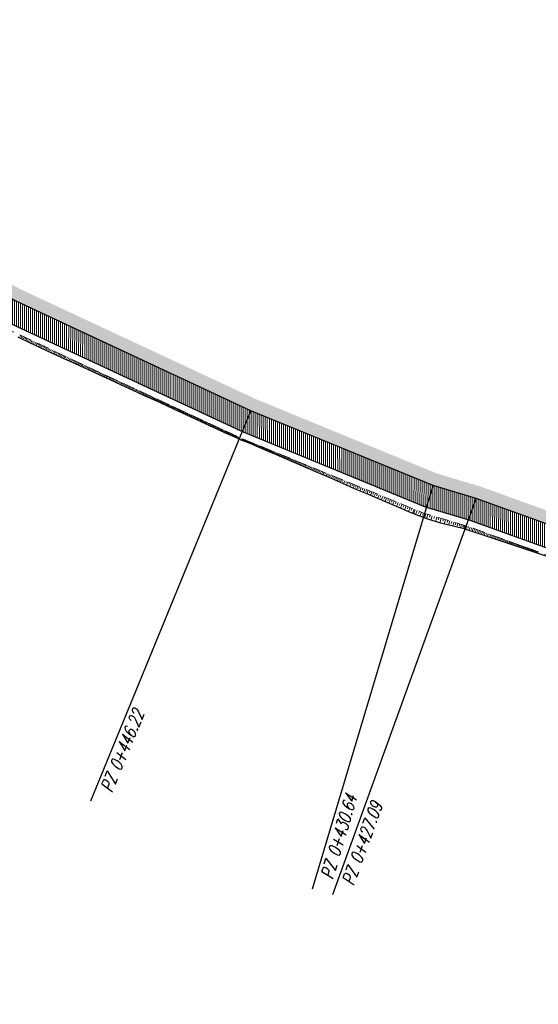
# Model space of a CAD drawing. Header units: metres. Extents: x 8431043 to 8456388, y 5766167 to 5771876.
# Tile 10 of 31: x 8434048 to 8434089, y 5770264 to 5770342. Entities that reach past the tile are written whole.
import ezdxf

# ---------------------------------------------------------------- set-up
doc = ezdxf.new("R2010")
doc.units = ezdxf.units.M
for name, pattern in [('4011', [6, 4, -2]), ('ACAD_ISO03W100', [30, 12, -18]), ('ACAD_ISO10W100', [18, 12, -3, 0, -3]), ('CIĄGŁA', [0])]:
    doc.linetypes.add(name, pattern=pattern)
for name, color, linetype in [('C-DROGI-SYTUACJA', 7, 'Continuous'), ('C-DROGI-SYTUACJA-ETYKIETY', 1, 'Continuous'), ('DRO_Podzespół', 7, 'Continuous'), ('S-5_opis_pkt_geometrycznych', 20, 'Continuous')]:
    doc.layers.add(name, color=color, linetype=linetype)
doc.layers.add('hatch zdi chodniki', color=7, linetype='Continuous', lineweight=0, true_color=0x8345ba)
for name, color, linetype, lineweight in [('kreskowanie skarp', 250, 'Continuous', 15), ('linia', 7, 'CIĄGŁA', 20), ('WYMIARY', 253, 'Continuous', 13), ('Zalacznik_3_Rowy DW837|Zalacznik_3_Rowy DW837|zdi pobocze', 250, '4011', 18), ('zdi_obrzeze chodnikowe 8x30', 6, 'Continuous', 30)]:
    doc.layers.add(name, color=color, linetype=linetype, lineweight=lineweight)
doc.styles.add('! rom po 1.8mm', font='romans.shx', dxfattribs={"width": 0.75, "oblique": 15})
doc.styles.add('ISOCP', font='geniso.shx')
doc.styles.add('własny_500', font='isocp.shx', dxfattribs={"width": 0.9, "height": 1.2})
doc.dimstyles.new('kopia własny 500', dxfattribs={"dimtxt": 1.2, "dimasz": 0.8, "dimexe": 0.1795, "dimexo": 0.0625, "dimgap": 0.09, "dimtad": 3, "dimdec": 1, "dimzin": 0, "dimdsep": 46, "dimtxsty": 'własny_500', "dimblk": 'ARCHTICK', "dimcen": 0.09, "dimaunit": 2, "dimadec": 4, "dimazin": 0, "dimtfac": 1, "dimtdec": 1, "dimtofl": 0, "dimtmove": 2, "dimatfit": 3, "dimldrblk": 'ARCHTICK', "dimfxl": 1, "dimtolj": 1, "dimtzin": 0, "dimarcsym": 0})

# ---------------------------------------------------------------- blocks, each defined once
blk = doc.blocks.new('_ARCHTICK')
at = {"color": 0, "linetype": 'ByBlock', "const_width": 0.15}
blk.add_lwpolyline([(-0.5, -0.5), (0.5, 0.5)], dxfattribs=at)
blk = doc.blocks.new('*D75')
at = {"layer": 'Defpoints', "color": 0, "transparency": 16777216}
for p in [(8434749.828, 5771876.32), (8434750.943, 5771875.576), (8432377.706, 5768319.94)]:
    blk.add_point(p, dxfattribs=at)
at = {"layer": 'WYMIARY', "color": 0, "lineweight": -2, "transparency": 16777216}
blk.add_line((8432378.821, 5768319.196), (8434750.943, 5771875.576), dxfattribs=at)
at = {"layer": 'WYMIARY', "color": 0, "lineweight": -2, "transparency": 16777216, "xscale": 0.75, "yscale": 0.75, "zscale": 0.75}
for p, rotation in [((8434750.943, 5771875.576), 56.29653123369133), ((8432378.821, 5768319.196), 236.2965312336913)]:
    blk.add_blockref('_ARCHTICK', p, dxfattribs=dict(at, rotation=rotation))
at = {"layer": 'WYMIARY', "color": 0, "transparency": 16777216, "insert": (8433564.287, 5770097.783), "char_height": 1.25, "attachment_point": 5, "rotation": 56.29653, "style": 'ISOCP'}
blk.add_mtext('\\A1;4274.9', dxfattribs=at)
blk = doc.blocks.new('*U80')
at = {"layer": 'C-DROGI-SYTUACJA', "color": 1, "linetype": 'ACAD_ISO10W100', "lineweight": 13, "ltscale": 0.3}
for p, q in [((8434066.478, 5770310.954), (8434047.859, 5770319.647)), ((8434080.886, 5770305.036), (8434066.478, 5770310.954)), ((8434084.287, 5770304.02), (8434080.886, 5770305.036)), ((8434102.578, 5770297.403), (8434084.287, 5770304.02))]:
    blk.add_line(p, q, dxfattribs=at)
at = {"layer": 'C-DROGI-SYTUACJA', "color": 253, "linetype": 'ACAD_ISO03W100', "lineweight": 13, "ltscale": 0.1}
for p, q in [((8434066.478, 5770310.954), (8434066.478, 5770310.954)), ((8434066.478, 5770310.954), (8434066.478, 5770310.954)), ((8434080.886, 5770305.036), (8434080.886, 5770305.036)), ((8434080.886, 5770305.036), (8434080.886, 5770305.036)), ((8434084.287, 5770304.02), (8434084.287, 5770304.02)), ((8434084.287, 5770304.02), (8434084.287, 5770304.02))]:
    blk.add_line(p, q, dxfattribs=at)
blk = doc.blocks.new('*U82')
at = {"layer": 'S-5_opis_pkt_geometrycznych', "color": 20, "linetype": 'Continuous', "lineweight": -3}
for p, q in [((8434053.81, 5770280.112), (8434066.478, 5770310.954)), ((8434071.356, 5770273.144), (8434080.886, 5770305.036)), ((8434072.952, 5770272.688), (8434084.287, 5770304.02))]:
    blk.add_line(p, q, dxfattribs=at)
at = {"layer": 'S-5_opis_pkt_geometrycznych', "color": 20, "linetype": 'Continuous', "lineweight": -3, "char_height": 1, "attachment_point": 3, "style": '! rom po 1.8mm'}
for s, insert, rotation in [('{\\C256;PZ 0+446.22}', (8434057.15, 5770287.421), 67.67012), ('{\\C256;PZ 0+430.64}', (8434073.938, 5770280.694), 73.36298), ('{\\C256;PZ 0+427.09}', (8434075.97, 5770280.111), 70.11248)]:
    blk.add_mtext(s, dxfattribs=dict(at, insert=insert, rotation=rotation))
blk = doc.blocks.new('sdd')
at = {"layer": 'C-DROGI-SYTUACJA', "color": 7, "linetype": 'Continuous', "lineweight": -3}
blk.add_blockref('*U80', (0, 0), dxfattribs=at)
at = {"layer": 'C-DROGI-SYTUACJA-ETYKIETY', "color": 4, "linetype": 'Continuous', "lineweight": 35}
blk.add_blockref('*U82', (0, 0), dxfattribs=at)

msp = doc.modelspace()

# ---------------------------------------------------------------- hatches: boundary and pattern name
at = {"layer": 'hatch zdi chodniki', "lineweight": 13, "transparency": 33554687}
h = msp.add_hatch(dxfattribs=at)
h.set_pattern_fill('DOTS', color=3, scale=0.13, style=0)
h.paths.add_polyline_path([(8434291.477, 5770237.592), (8434289.272, 5770237.22), (8434294.219, 5770235.709), (8434304.064, 5770232.504), (8434352.975, 5770216.485), (8434351.386, 5770218.057), (8434304.375, 5770233.454), (8434294.52, 5770236.663)])
h.paths.add_polyline_path([(8434266.018, 5770244.733), (8434265.639, 5770244.676), (8434266.015, 5770244.554)])
h.paths.add_polyline_path([(8434267.85, 5770245.01), (8434266.018, 5770244.733), (8434266.015, 5770244.554), (8434270.421, 5770243.126), (8434280.902, 5770239.775), (8434284.092, 5770238.801), (8434282.471, 5770240.342), (8434281.2, 5770240.73), (8434270.728, 5770244.077)])
h.paths.add_polyline_path([(8434149.083, 5770283.339), (8434146.907, 5770283.089), (8434157.392, 5770279.145), (8434183.652, 5770271.152), (8434226.176, 5770257.466), (8434259.239, 5770246.75), (8434257.644, 5770248.318), (8434226.484, 5770258.418), (8434183.951, 5770272.107), (8434157.714, 5770280.092)])
h.paths.add_polyline_path([(8434094.662, 5770300.267), (8434093.121, 5770301.888), (8434084.6, 5770304.97), (8434081.22, 5770305.98), (8434077.409, 5770307.545), (8434076.937, 5770306.658), (8434080.886, 5770305.036), (8434084.287, 5770304.02)])
h.paths.add_polyline_path([(8434101.584, 5770298.826), (8434099.363, 5770298.566), (8434102.578, 5770297.403), (8434143.622, 5770284.325), (8434142.025, 5770285.883), (8434102.9, 5770298.35)])
h.paths.add_polyline_path([(8434011.442, 5770340.526), (8434009.246, 5770340.649), (8434010.908, 5770339.677), (8434013.388, 5770338.368), (8434047.859, 5770319.647), (8434066.478, 5770310.954), (8434076.937, 5770306.658), (8434077.409, 5770307.545), (8434066.88, 5770311.87), (8434048.31, 5770320.54), (8434013.86, 5770339.25)])
h.paths.add_polyline_path([(8433893.006, 5770405.515), (8433891.889, 5770405.573), (8433905.229, 5770398.018), (8433905.33, 5770397.958), (8433905.528, 5770398.422), (8433905.48, 5770398.45)])
h.paths.add_polyline_path([(8433748.793, 5770512.117), (8433746.759, 5770513.046), (8433749.963, 5770509.073), (8433750.804, 5770508.222), (8433762.888, 5770493.325), (8433772.314, 5770482.022), (8433776.22, 5770478.9), (8433763.66, 5770493.96), (8433751.55, 5770508.89), (8433750.71, 5770509.74)])
h.paths.add_polyline_path([(8433722.133, 5770543.576), (8433721.656, 5770545.761), (8433699.12, 5770573.7), (8433684.56, 5770591.47), (8433678.06, 5770600.19), (8433665.01, 5770615.39), (8433650.72, 5770633.02), (8433646.54, 5770638.47), (8433641.4, 5770644.56), (8433638.24, 5770647.86), (8433633.92, 5770651.89), (8433628.93, 5770655.99), (8433625.45, 5770658.54), (8433620.64, 5770661.61), (8433615.52, 5770664.21), (8433611.16, 5770665.93), (8433605.98, 5770667.46), (8433600.42, 5770668.54), (8433595.22, 5770669.19), (8433591.69, 5770669.45), (8433588.3, 5770669.58), (8433585.73, 5770669.59), (8433584.66, 5770669.57), (8433578.02, 5770669.4), (8433570.07, 5770668.93), (8433535.02, 5770665.16), (8433485.31, 5770659.82), (8433471.71, 5770658.26), (8433462.94, 5770656.9), (8433452.67, 5770654.68), (8433445.44, 5770652.68), (8433437.08, 5770649.89), (8433430.89, 5770647.48), (8433422.58, 5770643.75), (8433415.28, 5770639.99), (8433407.52, 5770635.43), (8433399.86, 5770630.32), (8433394.21, 5770626.11), (8433389.06, 5770621.91), (8433384.92, 5770618.26), (8433379.84, 5770613.41), (8433375.1, 5770608.47), (8433369.83, 5770602.43), (8433366.47, 5770598.28), (8433360.39, 5770590.39), (8433330.15, 5770550.58), (8433325.4, 5770544.43), (8433322.62, 5770541.08), (8433319.22, 5770537.42), (8433315.34, 5770533.91), (8433311.49, 5770531.11), (8433308.5, 5770529.35), (8433305.18, 5770527.75), (8433300.92, 5770526.19), (8433296.07, 5770525.01), (8433292.33, 5770524.5), (8433289.92, 5770524.35), (8433287.56, 5770524.33), (8433283.49, 5770524.61), (8433278.75, 5770525.44), (8433274.38, 5770526.72), (8433271.03, 5770528.06), (8433267.26, 5770529.98), (8433263.73, 5770532.25), (8433259.5, 5770535.71), (8433256.42, 5770538.88), (8433255.372, 5770540.221), (8433254.831, 5770539.289), (8433255.665, 5770538.222), (8433258.823, 5770534.972), (8433263.141, 5770531.44), (8433266.761, 5770529.112), (8433270.617, 5770527.148), (8433274.053, 5770525.774), (8433278.523, 5770524.465), (8433283.369, 5770523.616), (8433287.53, 5770523.33), (8433289.955, 5770523.35), (8433292.429, 5770523.504), (8433296.256, 5770524.026), (8433301.211, 5770525.232), (8433305.57, 5770526.828), (8433308.972, 5770528.467), (8433312.039, 5770530.273), (8433315.971, 5770533.133), (8433319.923, 5770536.708), (8433323.372, 5770540.42), (8433326.181, 5770543.805), (8433330.944, 5770549.972), (8433361.184, 5770589.782), (8433367.255, 5770597.66), (8433370.596, 5770601.786), (8433375.838, 5770607.795), (8433380.546, 5770612.702), (8433385.596, 5770617.523), (8433389.707, 5770621.147), (8433394.825, 5770625.321), (8433400.437, 5770629.503), (8433408.051, 5770634.582), (8433415.763, 5770639.114), (8433423.014, 5770642.849), (8433431.276, 5770646.557), (8433437.42, 5770648.949), (8433445.732, 5770651.723), (8433452.909, 5770653.709), (8433463.122, 5770655.916), (8433471.844, 5770657.269), (8433485.42, 5770658.826), (8433535.127, 5770664.166), (8433570.153, 5770667.933), (8433577.874, 5770668.39), (8433592.619, 5770665.234), (8433598.335, 5770664.537), (8433606.412, 5770662.749), (8433611.111, 5770661.077), (8433616.22, 5770658.705), (8433620.647, 5770656.174), (8433628.138, 5770651.177), (8433630.683, 5770649.391), (8433643.107, 5770640.987), (8433645.761, 5770637.843), (8433649.935, 5770632.401), (8433664.242, 5770614.749), (8433677.279, 5770599.565), (8433683.772, 5770590.854), (8433698.344, 5770573.069)])
h.paths.add_polyline_path([(8433727.509, 5770538.504), (8433725.475, 5770539.433), (8433743.033, 5770517.666), (8433742.555, 5770519.85)])
h.paths.add_polyline_path([(8433804.671, 5770453.717), (8433807.358, 5770451.327), (8433816.902, 5770444.971), (8433867.591, 5770417.645), (8433884.716, 5770409.271), (8433884.037, 5770410.16), (8433867.82, 5770418.09), (8433817.16, 5770445.4)])
h.paths.add_polyline_path([(8434386.872, 5770204.269), (8434387.262, 5770205.19), (8434380.028, 5770208.307), (8434373.3, 5770210.88), (8434361.004, 5770214.907), (8434358.792, 5770214.579), (8434372.966, 5770209.937), (8434379.651, 5770207.381)])
h.paths.add_polyline_path([(8433975.043, 5770359.953), (8433974.8, 5770359.516), (8433982.782, 5770355.08), (8434001.014, 5770345.462), (8434003.204, 5770344.181), (8434001.72, 5770345.655), (8433983.02, 5770355.52)])
at = {"layer": 'hatch zdi chodniki', "lineweight": 5}
h = msp.add_hatch(dxfattribs=at)
h.set_pattern_fill('ANSI31', color=256, scale=0.05, angle=45, style=0)
h.paths.add_polyline_path([(8434009.246, 5770340.649), (8434008.373, 5770338.994), (8434008.559, 5770338.881), (8434012.539, 5770336.781), (8434047.048, 5770318.039), (8434065.755, 5770309.305), (8434076.086, 5770305.062), (8434076.937, 5770306.658), (8434066.478, 5770310.954), (8434047.859, 5770319.647), (8434013.388, 5770338.368), (8434010.908, 5770339.677)])
h.paths.add_polyline_path([(8433974.8, 5770359.516), (8433973.926, 5770357.943), (8433981.925, 5770353.497), (8434001.557, 5770343.14), (8434002.388, 5770342.635), (8434003.204, 5770344.181), (8434001.014, 5770345.462), (8433982.782, 5770355.08)])
h = msp.add_hatch(dxfattribs=at)
h.set_pattern_fill('ANSI31', color=256, scale=0.05, angle=45, style=0)
h.paths.add_polyline_path([(8434265.639, 5770244.676), (8434265.084, 5770242.963), (8434265.975, 5770242.674), (8434266.015, 5770244.554)])
h.paths.add_polyline_path([(8434146.907, 5770283.089), (8434146.36, 5770281.372), (8434156.812, 5770277.439), (8434183.114, 5770269.435), (8434225.623, 5770255.754), (8434258.684, 5770245.038), (8434259.239, 5770246.75), (8434226.176, 5770257.466), (8434183.652, 5770271.152), (8434157.392, 5770279.145)])
h.paths.add_polyline_path([(8434099.363, 5770298.566), (8434098.751, 5770296.873), (8434101.998, 5770295.699), (8434143.031, 5770282.624), (8434143.077, 5770282.607), (8434143.622, 5770284.325), (8434102.578, 5770297.403)])
h.paths.add_polyline_path([(8434094.049, 5770298.574), (8434094.662, 5770300.267), (8434084.287, 5770304.02), (8434080.886, 5770305.036), (8434076.937, 5770306.658), (8434076.086, 5770305.062), (8434080.285, 5770303.337), (8434083.722, 5770302.31)])

# ---------------------------------------------------------------- linework, layer by layer
at = {"layer": 'C-DROGI-SYTUACJA', "color": 1, "linetype": 'ACAD_ISO10W100', "lineweight": 13, "ltscale": 0.3}
for p, q in [((8434066.478, 5770310.954), (8434047.859, 5770319.647)), ((8434080.886, 5770305.036), (8434066.478, 5770310.954)), ((8434084.287, 5770304.02), (8434080.886, 5770305.036)), ((8434102.578, 5770297.403), (8434084.287, 5770304.02))]:
    msp.add_line(p, q, dxfattribs=at)
at = {"layer": 'C-DROGI-SYTUACJA', "color": 253, "linetype": 'ACAD_ISO03W100', "lineweight": 13, "ltscale": 0.1}
for p, q in [((8434066.478, 5770310.954), (8434066.478, 5770310.954)), ((8434066.478, 5770310.954), (8434066.478, 5770310.954)), ((8434080.886, 5770305.036), (8434080.886, 5770305.036)), ((8434080.886, 5770305.036), (8434080.886, 5770305.036)), ((8434084.287, 5770304.02), (8434084.287, 5770304.02)), ((8434084.287, 5770304.02), (8434084.287, 5770304.02))]:
    msp.add_line(p, q, dxfattribs=at)
at = {"layer": 'DRO_Podzespół'}
msp.add_lwpolyline([(8434089.898, 5770299.441), (8434088.948, 5770299.755), (8434087.999, 5770300.07), (8434087.049, 5770300.384), (8434086.099, 5770300.699), (8434085.15, 5770301.013), (8434084.2, 5770301.328), (8434083.456, 5770301.575), (8434083.409, 5770301.595), (8434083.383, 5770301.606), (8434083.445, 5770301.583), (8434082.471, 5770301.817), (8434081.501, 5770302.064), (8434080.546, 5770302.359), (8434080.173, 5770302.475), (8434079.269, 5770302.835), (8434078.349, 5770303.226), (8434077.429, 5770303.617), (8434076.508, 5770304.009), (8434075.588, 5770304.4), (8434075.186, 5770304.571), (8434074.669, 5770304.794), (8434073.751, 5770305.191), (8434072.833, 5770305.589), (8434071.915, 5770305.986), (8434071.801, 5770306.035), (8434070.997, 5770306.382), (8434070.078, 5770306.778), (8434069.16, 5770307.174), (8434068.499, 5770307.459), (8434068.241, 5770307.57), (8434067.323, 5770307.966), (8434066.402, 5770308.356), (8434065.576, 5770308.696), (8434065.33, 5770308.803), (8434064.422, 5770309.221), (8434063.513, 5770309.639), (8434062.605, 5770310.057), (8434061.696, 5770310.476), (8434060.788, 5770310.894), (8434059.88, 5770311.312), (8434058.971, 5770311.73), (8434058.063, 5770312.148), (8434057.154, 5770312.566), (8434056.246, 5770312.984), (8434055.337, 5770313.402), (8434054.429, 5770313.82), (8434053.521, 5770314.238), (8434052.612, 5770314.656), (8434051.704, 5770315.075), (8434050.795, 5770315.493), (8434049.887, 5770315.911), (8434049.841, 5770315.932), (8434048.983, 5770316.339), (8434048.079, 5770316.767)], dxfattribs=at)
at = {"layer": 'kreskowanie skarp'}
for p, q in [((8434048.266, 5770316.918), (8434048.22, 5770316.82)), ((8434048.365, 5770316.872), (8434048.273, 5770316.675)), ((8434048.464, 5770316.826), (8434048.418, 5770316.727)), ((8434048.563, 5770316.78), (8434048.471, 5770316.581)), ((8434048.663, 5770316.733), (8434048.616, 5770316.634)), ((8434048.763, 5770316.687), (8434048.669, 5770316.487)), ((8434048.863, 5770316.64), (8434048.816, 5770316.54)), ((8434048.963, 5770316.593), (8434048.869, 5770316.393)), ((8434049.063, 5770316.546), (8434049.016, 5770316.446)), ((8434049.164, 5770316.499), (8434049.07, 5770316.297)), ((8434049.265, 5770316.452), (8434049.218, 5770316.351)), ((8434049.367, 5770316.405), (8434049.272, 5770316.202)), ((8434049.469, 5770316.357), (8434049.421, 5770316.255)), ((8434049.571, 5770316.309), (8434049.476, 5770316.105)), ((8434049.673, 5770316.262), (8434049.625, 5770316.159)), ((8434049.776, 5770316.214), (8434049.68, 5770316.008)), ((8434049.766, 5770315.967), (8434049.862, 5770316.173)), ((8434049.965, 5770316.125), (8434049.869, 5770315.919)), ((8434050.068, 5770316.077), (8434050.02, 5770315.974)), ((8434050.171, 5770316.029), (8434050.075, 5770315.824)), ((8434050.273, 5770315.982), (8434050.225, 5770315.879)), ((8434050.375, 5770315.934), (8434050.28, 5770315.73)), ((8434050.477, 5770315.886), (8434050.429, 5770315.785)), ((8434050.578, 5770315.839), (8434050.483, 5770315.636)), ((8434050.679, 5770315.792), (8434050.632, 5770315.691)), ((8434050.78, 5770315.745), (8434050.686, 5770315.543)), ((8434050.881, 5770315.698), (8434050.834, 5770315.597)), ((8434050.981, 5770315.651), (8434050.887, 5770315.45)), ((8434051.081, 5770315.604), (8434051.034, 5770315.504)), ((8434051.181, 5770315.558), (8434051.088, 5770315.358)), ((8434051.28, 5770315.511), (8434051.234, 5770315.412)), ((8434051.38, 5770315.465), (8434051.287, 5770315.266)), ((8434051.479, 5770315.419), (8434051.432, 5770315.32)), ((8434051.577, 5770315.373), (8434051.485, 5770315.175)), ((8434051.676, 5770315.327), (8434051.63, 5770315.228)), ((8434051.774, 5770315.281), (8434051.682, 5770315.084)), ((8434051.872, 5770315.235), (8434051.826, 5770315.137)), ((8434051.969, 5770315.19), (8434051.878, 5770314.994)), ((8434052.067, 5770315.144), (8434052.021, 5770315.047)), ((8434052.164, 5770315.099), (8434052.073, 5770314.905)), ((8434052.261, 5770315.054), (8434052.216, 5770314.957)), ((8434052.357, 5770315.008), (8434052.267, 5770314.815)), ((8434052.454, 5770314.963), (8434052.409, 5770314.867)), ((8434052.55, 5770314.919), (8434052.46, 5770314.727)), ((8434052.645, 5770314.874), (8434052.601, 5770314.778)), ((8434052.741, 5770314.829), (8434052.652, 5770314.638)), ((8434052.836, 5770314.785), (8434052.792, 5770314.69)), ((8434052.931, 5770314.74), (8434052.843, 5770314.55)), ((8434053.026, 5770314.696), (8434052.982, 5770314.602)), ((8434053.12, 5770314.652), (8434053.032, 5770314.463)), ((8434053.215, 5770314.608), (8434053.171, 5770314.514)), ((8434053.309, 5770314.564), (8434053.221, 5770314.376)), ((8434053.402, 5770314.521), (8434053.359, 5770314.427)), ((8434053.496, 5770314.477), (8434053.409, 5770314.29)), ((8434053.589, 5770314.433), (8434053.545, 5770314.34)), ((8434053.682, 5770314.39), (8434053.595, 5770314.204)), ((8434053.775, 5770314.347), (8434053.731, 5770314.254)), ((8434053.867, 5770314.304), (8434053.781, 5770314.119)), ((8434053.959, 5770314.261), (8434053.916, 5770314.168)), ((8434054.051, 5770314.218), (8434053.965, 5770314.034)), ((8434054.143, 5770314.175), (8434054.1, 5770314.083)), ((8434054.234, 5770314.132), (8434054.149, 5770313.949)), ((8434054.326, 5770314.09), (8434054.283, 5770313.998)), ((8434054.416, 5770314.047), (8434054.332, 5770313.865)), ((8434054.507, 5770314.005), (8434054.465, 5770313.914)), ((8434054.598, 5770313.962), (8434054.513, 5770313.782)), ((8434054.688, 5770313.92), (8434054.646, 5770313.83)), ((8434054.778, 5770313.878), (8434054.694, 5770313.698)), ((8434054.867, 5770313.836), (8434054.826, 5770313.747)), ((8434054.957, 5770313.795), (8434054.873, 5770313.616)), ((8434055.046, 5770313.753), (8434055.005, 5770313.664)), ((8434055.135, 5770313.712), (8434055.052, 5770313.534)), ((8434055.224, 5770313.67), (8434055.182, 5770313.581)), ((8434055.312, 5770313.629), (8434055.23, 5770313.452)), ((8434055.401, 5770313.588), (8434055.359, 5770313.499)), ((8434055.489, 5770313.546), (8434055.406, 5770313.37)), ((8434055.576, 5770313.505), (8434055.535, 5770313.418)), ((8434055.664, 5770313.465), (8434055.582, 5770313.29)), ((8434055.751, 5770313.424), (8434055.711, 5770313.337)), ((8434055.838, 5770313.383), (8434055.757, 5770313.209)), ((8434055.925, 5770313.343), (8434055.885, 5770313.256)), ((8434056.012, 5770313.302), (8434055.931, 5770313.129)), ((8434056.098, 5770313.262), (8434056.058, 5770313.176)), ((8434056.184, 5770313.222), (8434056.104, 5770313.049)), ((8434056.27, 5770313.182), (8434056.23, 5770313.096)), ((8434056.356, 5770313.142), (8434056.276, 5770312.97)), ((8434056.441, 5770313.102), (8434056.401, 5770313.016)), ((8434056.526, 5770313.062), (8434056.447, 5770312.892)), ((8434056.611, 5770313.022), (8434056.572, 5770312.937)), ((8434056.696, 5770312.983), (8434056.617, 5770312.813)), ((8434056.78, 5770312.943), (8434056.741, 5770312.859)), ((8434056.865, 5770312.904), (8434056.786, 5770312.735)), ((8434056.949, 5770312.865), (8434056.91, 5770312.781)), ((8434057.033, 5770312.826), (8434056.954, 5770312.658)), ((8434057.116, 5770312.787), (8434057.077, 5770312.703)), ((8434057.199, 5770312.748), (8434057.122, 5770312.581)), ((8434057.283, 5770312.709), (8434057.244, 5770312.626)), ((8434057.365, 5770312.67), (8434057.288, 5770312.504)), ((8434057.448, 5770312.632), (8434057.41, 5770312.549)), ((8434057.531, 5770312.593), (8434057.454, 5770312.428)), ((8434057.613, 5770312.555), (8434057.574, 5770312.473)), ((8434057.695, 5770312.516), (8434057.618, 5770312.352)), ((8434057.777, 5770312.478), (8434057.738, 5770312.397)), ((8434057.858, 5770312.44), (8434057.782, 5770312.277)), ((8434057.939, 5770312.402), (8434057.901, 5770312.321)), ((8434058.021, 5770312.364), (8434057.945, 5770312.202)), ((8434058.101, 5770312.327), (8434058.064, 5770312.246)), ((8434058.182, 5770312.289), (8434058.107, 5770312.128)), ((8434058.263, 5770312.251), (8434058.225, 5770312.171)), ((8434058.343, 5770312.214), (8434058.268, 5770312.054)), ((8434058.423, 5770312.177), (8434058.385, 5770312.097)), ((8434058.503, 5770312.139), (8434058.428, 5770311.98)), ((8434058.582, 5770312.102), (8434058.545, 5770312.023)), ((8434058.661, 5770312.065), (8434058.587, 5770311.906)), ((8434058.741, 5770312.028), (8434058.704, 5770311.949)), ((8434058.819, 5770311.991), (8434058.746, 5770311.834)), ((8434058.898, 5770311.955), (8434058.861, 5770311.876)), ((8434058.977, 5770311.918), (8434058.903, 5770311.761)), ((8434059.055, 5770311.881), (8434059.018, 5770311.803)), ((8434059.133, 5770311.845), (8434059.06, 5770311.689)), ((8434059.211, 5770311.809), (8434059.175, 5770311.731)), ((8434059.289, 5770311.772), (8434059.216, 5770311.617)), ((8434059.366, 5770311.736), (8434059.33, 5770311.659)), ((8434059.443, 5770311.7), (8434059.371, 5770311.546)), ((8434059.52, 5770311.664), (8434059.484, 5770311.587)), ((8434059.597, 5770311.628), (8434059.525, 5770311.475)), ((8434059.674, 5770311.593), (8434059.638, 5770311.516)), ((8434059.75, 5770311.557), (8434059.679, 5770311.404)), ((8434059.826, 5770311.521), (8434059.791, 5770311.445)), ((8434059.902, 5770311.486), (8434059.831, 5770311.334)), ((8434059.978, 5770311.451), (8434059.942, 5770311.375)), ((8434060.053, 5770311.415), (8434059.983, 5770311.264)), ((8434060.129, 5770311.38), (8434060.094, 5770311.305)), ((8434060.204, 5770311.345), (8434060.134, 5770311.195)), ((8434060.279, 5770311.31), (8434060.244, 5770311.235)), ((8434060.354, 5770311.275), (8434060.284, 5770311.126)), ((8434060.428, 5770311.24), (8434060.393, 5770311.166)), ((8434060.502, 5770311.206), (8434060.433, 5770311.057)), ((8434060.576, 5770311.171), (8434060.542, 5770311.097)), ((8434060.65, 5770311.137), (8434060.581, 5770310.989)), ((8434060.724, 5770311.102), (8434060.69, 5770311.028)), ((8434060.798, 5770311.068), (8434060.729, 5770310.921)), ((8434060.871, 5770311.034), (8434060.837, 5770310.96)), ((8434060.944, 5770310.999), (8434060.876, 5770310.853)), ((8434061.017, 5770310.965), (8434060.983, 5770310.892)), ((8434061.09, 5770310.931), (8434061.022, 5770310.786)), ((8434061.162, 5770310.898), (8434061.128, 5770310.825)), ((8434061.235, 5770310.864), (8434061.167, 5770310.719)), ((8434061.307, 5770310.83), (8434061.273, 5770310.758)), ((8434061.379, 5770310.797), (8434061.311, 5770310.653)), ((8434061.45, 5770310.763), (8434061.417, 5770310.691)), ((8434061.522, 5770310.73), (8434061.455, 5770310.587)), ((8434061.593, 5770310.696), (8434061.56, 5770310.625)), ((8434061.664, 5770310.663), (8434061.598, 5770310.521)), ((8434061.735, 5770310.63), (8434061.702, 5770310.559)), ((8434061.806, 5770310.597), (8434061.74, 5770310.455)), ((8434061.877, 5770310.564), (8434061.844, 5770310.493)), ((8434061.947, 5770310.531), (8434061.881, 5770310.39)), ((8434062.017, 5770310.498), (8434061.985, 5770310.428)), ((8434062.087, 5770310.466), (8434062.022, 5770310.326)), ((8434062.157, 5770310.433), (8434062.124, 5770310.363)), ((8434062.227, 5770310.401), (8434062.162, 5770310.261)), ((8434062.296, 5770310.368), (8434062.264, 5770310.299)), ((8434062.365, 5770310.336), (8434062.301, 5770310.197)), ((8434062.434, 5770310.304), (8434062.402, 5770310.235)), ((8434062.503, 5770310.271), (8434062.439, 5770310.134)), ((8434062.572, 5770310.239), (8434062.54, 5770310.171)), ((8434062.64, 5770310.207), (8434062.576, 5770310.07)), ((8434062.709, 5770310.176), (8434062.677, 5770310.107)), ((8434062.777, 5770310.144), (8434062.713, 5770310.008)), ((8434062.845, 5770310.112), (8434062.813, 5770310.044)), ((8434062.913, 5770310.08), (8434062.849, 5770309.945)), ((8434062.98, 5770310.049), (8434062.949, 5770309.981)), ((8434063.047, 5770310.017), (8434062.985, 5770309.883)), ((8434063.115, 5770309.986), (8434063.083, 5770309.919)), ((8434063.182, 5770309.955), (8434063.119, 5770309.821)), ((8434063.248, 5770309.924), (8434063.217, 5770309.857)), ((8434063.315, 5770309.892), (8434063.253, 5770309.759)), ((8434063.382, 5770309.861), (8434063.351, 5770309.795)), ((8434063.448, 5770309.83), (8434063.386, 5770309.698)), ((8434063.514, 5770309.8), (8434063.483, 5770309.733)), ((8434063.58, 5770309.769), (8434063.518, 5770309.637)), ((8434063.646, 5770309.738), (8434063.615, 5770309.672)), ((8434063.711, 5770309.708), (8434063.65, 5770309.576)), ((8434063.777, 5770309.677), (8434063.746, 5770309.612)), ((8434063.842, 5770309.647), (8434063.781, 5770309.516)), ((8434063.907, 5770309.616), (8434063.876, 5770309.551)), ((8434063.972, 5770309.586), (8434063.911, 5770309.456)), ((8434064.036, 5770309.556), (8434064.006, 5770309.491)), ((8434064.101, 5770309.526), (8434064.041, 5770309.397)), ((8434064.165, 5770309.496), (8434064.135, 5770309.431)), ((8434064.229, 5770309.466), (8434064.169, 5770309.337)), ((8434064.293, 5770309.436), (8434064.263, 5770309.372)), ((8434064.357, 5770309.406), (8434064.297, 5770309.278)), ((8434064.421, 5770309.376), (8434064.391, 5770309.313)), ((8434064.484, 5770309.347), (8434064.425, 5770309.22)), ((8434064.547, 5770309.317), (8434064.518, 5770309.254)), ((8434064.611, 5770309.288), (8434064.552, 5770309.161)), ((8434064.673, 5770309.258), (8434064.644, 5770309.195)), ((8434064.736, 5770309.229), (8434064.678, 5770309.103)), ((8434064.799, 5770309.2), (8434064.77, 5770309.137)), ((8434064.861, 5770309.171), (8434064.803, 5770309.046)), ((8434064.923, 5770309.142), (8434064.894, 5770309.079)), ((8434064.986, 5770309.113), (8434064.928, 5770308.988)), ((8434065.047, 5770309.084), (8434065.019, 5770309.022)), ((8434065.109, 5770309.055), (8434065.052, 5770308.931)), ((8434065.171, 5770309.026), (8434065.142, 5770308.964)), ((8434065.232, 5770308.997), (8434065.175, 5770308.875)), ((8434065.293, 5770308.969), (8434065.265, 5770308.908)), ((8434065.355, 5770308.94), (8434065.298, 5770308.817)), ((8434065.385, 5770308.778), (8434065.441, 5770308.899)), ((8434065.501, 5770308.872), (8434065.445, 5770308.753)), ((8434065.538, 5770308.711), (8434065.588, 5770308.833)), ((8434065.626, 5770308.674), (8434065.627, 5770308.675)), ((8434065.737, 5770308.772), (8434065.712, 5770308.711)), ((8434065.798, 5770308.747), (8434065.748, 5770308.625)), ((8434065.859, 5770308.722), (8434065.834, 5770308.661)), ((8434065.92, 5770308.697), (8434065.87, 5770308.575)), ((8434065.981, 5770308.672), (8434065.956, 5770308.611)), ((8434066.042, 5770308.646), (8434065.992, 5770308.524)), ((8434066.104, 5770308.621), (8434066.078, 5770308.56)), ((8434066.165, 5770308.596), (8434066.114, 5770308.474)), ((8434066.226, 5770308.571), (8434066.201, 5770308.51)), ((8434066.287, 5770308.546), (8434066.237, 5770308.424)), ((8434066.348, 5770308.521), (8434066.323, 5770308.46)), ((8434066.409, 5770308.496), (8434066.359, 5770308.374)), ((8434066.47, 5770308.471), (8434066.445, 5770308.409)), ((8434066.532, 5770308.445), (8434066.481, 5770308.322)), ((8434066.594, 5770308.42), (8434066.569, 5770308.358)), ((8434066.656, 5770308.394), (8434066.605, 5770308.27)), ((8434066.719, 5770308.369), (8434066.693, 5770308.306)), ((8434066.782, 5770308.343), (8434066.73, 5770308.217)), ((8434066.845, 5770308.317), (8434066.819, 5770308.253)), ((8434066.909, 5770308.291), (8434066.857, 5770308.163)), ((8434066.973, 5770308.264), (8434066.947, 5770308.2)), ((8434067.037, 5770308.238), (8434066.985, 5770308.109)), ((8434067.102, 5770308.211), (8434067.076, 5770308.147)), ((8434067.167, 5770308.185), (8434067.114, 5770308.054)), ((8434067.233, 5770308.158), (8434067.206, 5770308.092)), ((8434067.298, 5770308.131), (8434067.244, 5770308)), ((8434067.364, 5770308.104), (8434067.337, 5770308.038)), ((8434067.431, 5770308.076), (8434067.376, 5770307.943)), ((8434067.498, 5770308.049), (8434067.47, 5770307.981)), ((8434067.566, 5770308.021), (8434067.51, 5770307.885)), ((8434067.634, 5770307.993), (8434067.606, 5770307.924)), ((8434067.703, 5770307.964), (8434067.647, 5770307.826)), ((8434067.773, 5770307.936), (8434067.744, 5770307.866)), ((8434067.843, 5770307.907), (8434067.785, 5770307.767)), ((8434067.914, 5770307.878), (8434067.885, 5770307.807)), ((8434067.985, 5770307.849), (8434067.926, 5770307.706)), ((8434068.057, 5770307.819), (8434068.027, 5770307.747)), ((8434068.13, 5770307.789), (8434068.07, 5770307.644)), ((8434068.203, 5770307.759), (8434068.173, 5770307.686)), ((8434068.277, 5770307.729), (8434068.216, 5770307.581)), ((8434068.351, 5770307.698), (8434068.321, 5770307.624)), ((8434068.426, 5770307.667), (8434068.365, 5770307.517)), ((8434068.502, 5770307.636), (8434068.471, 5770307.56)), ((8434068.579, 5770307.605), (8434068.516, 5770307.452)), ((8434068.656, 5770307.573), (8434068.624, 5770307.496)), ((8434068.733, 5770307.541), (8434068.67, 5770307.386)), ((8434068.812, 5770307.509), (8434068.78, 5770307.43)), ((8434068.891, 5770307.476), (8434068.826, 5770307.318)), ((8434068.971, 5770307.444), (8434068.938, 5770307.364)), ((8434069.052, 5770307.411), (8434068.985, 5770307.249)), ((8434069.133, 5770307.377), (8434069.099, 5770307.296)), ((8434069.215, 5770307.343), (8434069.147, 5770307.179)), ((8434069.298, 5770307.309), (8434069.264, 5770307.227)), ((8434069.381, 5770307.275), (8434069.312, 5770307.108)), ((8434069.465, 5770307.241), (8434069.431, 5770307.156)), ((8434069.55, 5770307.206), (8434069.48, 5770307.036)), ((8434069.636, 5770307.171), (8434069.601, 5770307.085)), ((8434069.722, 5770307.135), (8434069.651, 5770306.962)), ((8434069.809, 5770307.099), (8434069.774, 5770307.012)), ((8434069.897, 5770307.063), (8434069.825, 5770306.887)), ((8434069.986, 5770307.027), (8434069.95, 5770306.938)), ((8434070.076, 5770306.99), (8434070.002, 5770306.811)), ((8434070.166, 5770306.953), (8434070.129, 5770306.862)), ((8434070.257, 5770306.915), (8434070.182, 5770306.733)), ((8434070.349, 5770306.878), (8434070.311, 5770306.786)), ((8434070.442, 5770306.839), (8434070.366, 5770306.654)), ((8434070.535, 5770306.801), (8434070.497, 5770306.707)), ((8434070.63, 5770306.762), (8434070.552, 5770306.573)), ((8434070.725, 5770306.723), (8434070.686, 5770306.628)), ((8434070.821, 5770306.684), (8434070.742, 5770306.492)), ((8434070.918, 5770306.644), (8434070.878, 5770306.547)), ((8434071.016, 5770306.604), (8434070.935, 5770306.408)), ((8434071.114, 5770306.563), (8434071.074, 5770306.465)), ((8434071.214, 5770306.522), (8434071.132, 5770306.323)), ((8434071.314, 5770306.481), (8434071.273, 5770306.381)), ((8434071.416, 5770306.44), (8434071.332, 5770306.237)), ((8434071.518, 5770306.398), (8434071.476, 5770306.295)), ((8434071.621, 5770306.355), (8434071.536, 5770306.149)), ((8434071.725, 5770306.313), (8434071.682, 5770306.209)), ((8434071.83, 5770306.269), (8434071.744, 5770306.06)), ((8434071.936, 5770306.226), (8434071.892, 5770306.12)), ((8434072.042, 5770306.182), (8434071.955, 5770305.968)), ((8434072.15, 5770306.138), (8434072.106, 5770306.03)), ((8434072.259, 5770306.093), (8434072.17, 5770305.875)), ((8434072.369, 5770306.048), (8434072.324, 5770305.938)), ((8434072.48, 5770306.002), (8434072.389, 5770305.781)), ((8434072.592, 5770305.956), (8434072.546, 5770305.845)), ((8434072.705, 5770305.91), (8434072.612, 5770305.684)), ((8434072.819, 5770305.863), (8434072.772, 5770305.749)), ((8434072.934, 5770305.816), (8434072.839, 5770305.586)), ((8434073.05, 5770305.768), (8434073.002, 5770305.652)), ((8434073.167, 5770305.72), (8434073.071, 5770305.486)), ((8434073.286, 5770305.671), (8434073.237, 5770305.553)), ((8434073.405, 5770305.622), (8434073.307, 5770305.383)), ((8434073.526, 5770305.573), (8434073.476, 5770305.452)), ((8434073.647, 5770305.523), (8434073.547, 5770305.279)), ((8434073.77, 5770305.472), (8434073.72, 5770305.35)), ((8434073.894, 5770305.421), (8434073.792, 5770305.173)), ((8434074.019, 5770305.37), (8434073.968, 5770305.245)), ((8434074.146, 5770305.318), (8434074.042, 5770305.066)), ((8434074.273, 5770305.266), (8434074.221, 5770305.138)), ((8434074.402, 5770305.213), (8434074.296, 5770304.956)), ((8434074.532, 5770305.16), (8434074.478, 5770305.03)), ((8434074.663, 5770305.106), (8434074.555, 5770304.843)), ((8434074.795, 5770305.051), (8434074.741, 5770304.919)), ((8434074.929, 5770304.997), (8434074.819, 5770304.729)), ((8434075.064, 5770304.941), (8434075.008, 5770304.806)), ((8434075.2, 5770304.885), (8434075.088, 5770304.613)), ((8434075.337, 5770304.829), (8434075.281, 5770304.692)), ((8434075.475, 5770304.772), (8434075.362, 5770304.496)), ((8434075.614, 5770304.715), (8434075.557, 5770304.576)), ((8434075.754, 5770304.658), (8434075.639, 5770304.378)), ((8434075.895, 5770304.6), (8434075.837, 5770304.459)), ((8434076.036, 5770304.542), (8434075.92, 5770304.259)), ((8434076.178, 5770304.483), (8434076.12, 5770304.341)), ((8434076.322, 5770304.424), (8434076.204, 5770304.138)), ((8434076.466, 5770304.365), (8434076.407, 5770304.221)), ((8434076.611, 5770304.306), (8434076.492, 5770304.015)), ((8434076.757, 5770304.246), (8434076.697, 5770304.1)), ((8434076.904, 5770304.185), (8434076.783, 5770303.892)), ((8434077.052, 5770304.125), (8434076.991, 5770303.977)), ((8434077.2, 5770304.064), (8434077.078, 5770303.766)), ((8434077.35, 5770304.002), (8434077.288, 5770303.852)), ((8434077.5, 5770303.94), (8434077.377, 5770303.639)), ((8434077.652, 5770303.878), (8434077.59, 5770303.727)), ((8434077.804, 5770303.815), (8434077.679, 5770303.511)), ((8434077.958, 5770303.752), (8434077.895, 5770303.599)), ((8434078.112, 5770303.689), (8434077.985, 5770303.381)), ((8434078.267, 5770303.625), (8434078.203, 5770303.47)), ((8434078.423, 5770303.561), (8434078.295, 5770303.249)), ((8434078.58, 5770303.497), (8434078.516, 5770303.34)), ((8434078.739, 5770303.432), (8434078.609, 5770303.115)), ((8434078.898, 5770303.366), (8434078.832, 5770303.207)), ((8434079.058, 5770303.301), (8434078.926, 5770302.98)), ((8434079.219, 5770303.234), (8434079.153, 5770303.073)), ((8434079.381, 5770303.168), (8434079.248, 5770302.843)), ((8434079.336, 5770302.806), (8434079.469, 5770303.131)), ((8434079.631, 5770303.065), (8434079.498, 5770302.743)), ((8434079.791, 5770302.999), (8434079.725, 5770302.839)), ((8434079.95, 5770302.934), (8434079.819, 5770302.615)), ((8434080.109, 5770302.869), (8434080.044, 5770302.71)), ((8434080.1, 5770302.497), (8434080.102, 5770302.503)), ((8434080.191, 5770302.467), (8434080.294, 5770302.812)), ((8434080.467, 5770302.761), (8434080.363, 5770302.416)), ((8434080.64, 5770302.709), (8434080.588, 5770302.536)), ((8434080.814, 5770302.657), (8434080.71, 5770302.309)), ((8434080.989, 5770302.605), (8434080.937, 5770302.43)), ((8434081.165, 5770302.552), (8434081.06, 5770302.2)), ((8434081.342, 5770302.499), (8434081.289, 5770302.323)), ((8434081.519, 5770302.446), (8434081.413, 5770302.091)), ((8434081.695, 5770302.394), (8434081.643, 5770302.218)), ((8434081.868, 5770302.342), (8434081.765, 5770301.997)), ((8434082.037, 5770302.292), (8434081.987, 5770302.123)), ((8434082.203, 5770302.242), (8434082.104, 5770301.911)), ((8434082.365, 5770302.194), (8434082.317, 5770302.031)), ((8434082.525, 5770302.146), (8434082.429, 5770301.827)), ((8434082.68, 5770302.1), (8434082.633, 5770301.944)), ((8434082.831, 5770302.054), (8434082.741, 5770301.752)), ((8434082.978, 5770302.01), (8434082.934, 5770301.863)), ((8434083.121, 5770301.968), (8434083.036, 5770301.681)), ((8434083.261, 5770301.926), (8434083.219, 5770301.786)), ((8434083.275, 5770301.623), (8434083.279, 5770301.634)), ((8434083.357, 5770301.897), (8434083.279, 5770301.637)), ((8434083.371, 5770301.601), (8434083.45, 5770301.867)), ((8434083.451, 5770301.869), (8434083.373, 5770301.609)), ((8434083.463, 5770301.573), (8434083.463, 5770301.575)), ((8434083.543, 5770301.842), (8434083.464, 5770301.578)), ((8434083.674, 5770301.796), (8434083.627, 5770301.665)), ((8434083.803, 5770301.749), (8434083.71, 5770301.491)), ((8434083.931, 5770301.703), (8434083.884, 5770301.576)), ((8434084.056, 5770301.657), (8434083.965, 5770301.406)), ((8434084.18, 5770301.612), (8434084.136, 5770301.488)), ((8434084.303, 5770301.568), (8434084.214, 5770301.323)), ((8434084.424, 5770301.524), (8434084.38, 5770301.404)), ((8434084.543, 5770301.481), (8434084.457, 5770301.243)), ((8434084.661, 5770301.439), (8434084.618, 5770301.321)), ((8434084.777, 5770301.397), (8434084.693, 5770301.165)), ((8434084.891, 5770301.355), (8434084.85, 5770301.241)), ((8434085.004, 5770301.314), (8434084.923, 5770301.089)), ((8434085.116, 5770301.274), (8434085.075, 5770301.163)), ((8434085.226, 5770301.234), (8434085.146, 5770301.015)), ((8434085.334, 5770301.195), (8434085.295, 5770301.087)), ((8434085.441, 5770301.156), (8434085.364, 5770300.942)), ((8434085.547, 5770301.118), (8434085.508, 5770301.013)), ((8434085.651, 5770301.081), (8434085.575, 5770300.872)), ((8434085.753, 5770301.043), (8434085.716, 5770300.941)), ((8434085.855, 5770301.007), (8434085.781, 5770300.804)), ((8434085.955, 5770300.971), (8434085.919, 5770300.871)), ((8434086.053, 5770300.935), (8434085.982, 5770300.738)), ((8434086.151, 5770300.9), (8434086.115, 5770300.802)), ((8434086.247, 5770300.865), (8434086.177, 5770300.673)), ((8434086.341, 5770300.831), (8434086.307, 5770300.736)), ((8434086.435, 5770300.797), (8434086.367, 5770300.61)), ((8434086.527, 5770300.764), (8434086.494, 5770300.672)), ((8434086.618, 5770300.731), (8434086.552, 5770300.549)), ((8434086.707, 5770300.698), (8434086.675, 5770300.609)), ((8434086.796, 5770300.666), (8434086.732, 5770300.489)), ((8434086.883, 5770300.635), (8434086.852, 5770300.547)), ((8434086.969, 5770300.604), (8434086.907, 5770300.431)), ((8434087.054, 5770300.573), (8434087.024, 5770300.488)), ((8434087.138, 5770300.543), (8434087.077, 5770300.375)), ((8434087.221, 5770300.513), (8434087.191, 5770300.43)), ((8434087.302, 5770300.483), (8434087.243, 5770300.32)), ((8434087.383, 5770300.454), (8434087.354, 5770300.374)), ((8434087.462, 5770300.425), (8434087.405, 5770300.267)), ((8434087.54, 5770300.397), (8434087.512, 5770300.319)), ((8434087.618, 5770300.369), (8434087.562, 5770300.215)), ((8434087.694, 5770300.342), (8434087.666, 5770300.265)), ((8434087.769, 5770300.314), (8434087.715, 5770300.164)), ((8434087.843, 5770300.288), (8434087.816, 5770300.213)), ((8434087.916, 5770300.261), (8434087.863, 5770300.115)), ((8434087.988, 5770300.235), (8434087.962, 5770300.163)), ((8434088.06, 5770300.209), (8434088.008, 5770300.067)), ((8434088.13, 5770300.184), (8434088.104, 5770300.114)), ((8434088.199, 5770300.159), (8434088.149, 5770300.02)), ((8434088.268, 5770300.134), (8434088.243, 5770300.066)), ((8434088.335, 5770300.11), (8434088.286, 5770299.975)), ((8434088.401, 5770300.086), (8434088.377, 5770300.019)), ((8434088.467, 5770300.062), (8434088.42, 5770299.931)), ((8434088.532, 5770300.038), (8434088.508, 5770299.974)), ((8434088.596, 5770300.015), (8434088.549, 5770299.888)), ((8434088.659, 5770299.992), (8434088.636, 5770299.929)), ((8434088.721, 5770299.97), (8434088.676, 5770299.846)), ((8434088.782, 5770299.948), (8434088.76, 5770299.886)), ((8434088.843, 5770299.926), (8434088.799, 5770299.805)), ((8434088.902, 5770299.904), (8434088.881, 5770299.845)), ((8434088.961, 5770299.883), (8434088.919, 5770299.765)), ((8434089.019, 5770299.862), (8434088.998, 5770299.804)), ((8434089.077, 5770299.841), (8434089.035, 5770299.727)), ((8434089.133, 5770299.821), (8434089.113, 5770299.764)), ((8434089.189, 5770299.801), (8434089.149, 5770299.689))]:
    msp.add_line(p, q, dxfattribs=at)
at = {"layer": 'Zalacznik_3_Rowy DW837|Zalacznik_3_Rowy DW837|zdi pobocze', "ltscale": 0.25, "flags": 128}
msp.add_lwpolyline([(8434008.685, 5770337.978), (8434008.797, 5770338.19), (8434012.303, 5770336.341), (8434046.823, 5770317.592), (8434065.554, 5770308.847), (8434080.118, 5770302.865), (8434083.565, 5770301.835), (8434093.174, 5770298.359), (8434092.381, 5770296.168)], dxfattribs=at)
at = {"layer": 'zdi_obrzeze chodnikowe 8x30', "flags": 128}
for points in [[(8434094.662, 5770300.267), (8434084.287, 5770304.02), (8434080.886, 5770305.036), (8434066.478, 5770310.954), (8434047.859, 5770319.647), (8434013.388, 5770338.368), (8434010.908, 5770339.677), (8434009.246, 5770340.649)], [(8434094.049, 5770298.574), (8434083.722, 5770302.31), (8434080.285, 5770303.337), (8434065.755, 5770309.305), (8434047.048, 5770318.039), (8434012.539, 5770336.781), (8434008.559, 5770338.881), (8434008.373, 5770338.994)]]:
    msp.add_lwpolyline(points, dxfattribs=at)

# ---------------------------------------------------------------- block references
at = {"layer": 'linia', "color": 4, "lineweight": 35}
msp.add_blockref('sdd', (0, 0), dxfattribs=at)

# ---------------------------------------------------------------- dimensions: what is measured, and where the dimension line sits
at = {"layer": 'WYMIARY', "color": 5}
dim = msp.add_aligned_dim(p1=(8432377.706, 5768319.94), p2=(8434749.828, 5771876.32), distance=-1.34, dimstyle='kopia własny 500', override={"dimtxt": 1.25, "dimasz": 0.75, "dimtxsty": 'ISOCP', "dimse1": 1, "dimse2": 1, "dimtmove": 1}, dxfattribs=at)
dim.commit()
dim.dimension.update_dxf_attribs({"geometry": '*D75', "text_midpoint": (8433564.287, 5770097.783)})

doc.saveas('drawing.dxf')
